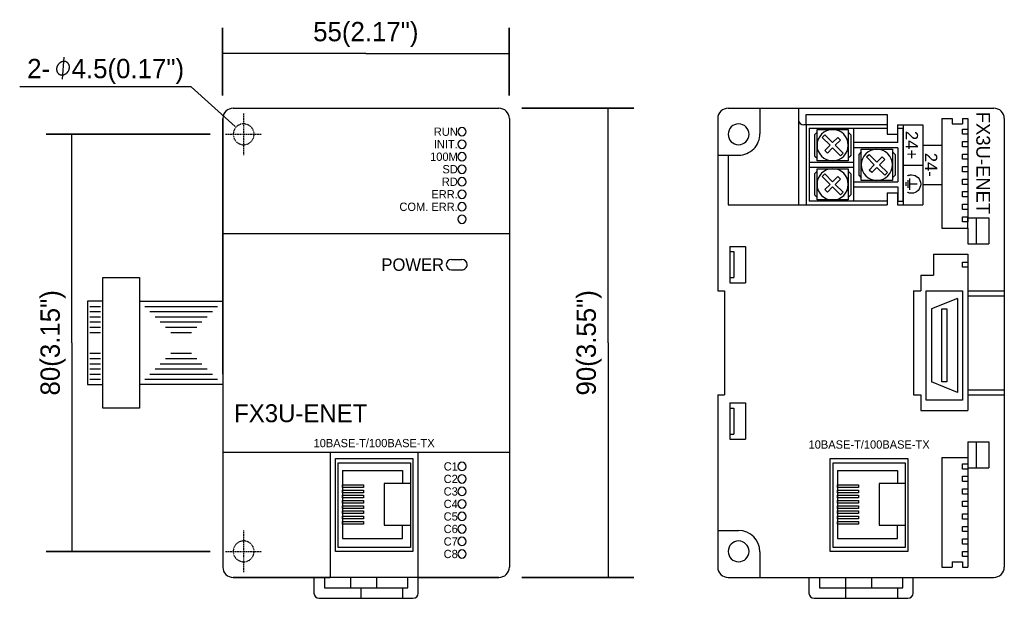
# Model space of a CAD drawing. Extents: x 18 to 322, y 63 to 277.
# Tile 3 of 3: x 133 to 322, y 166 to 277. Entities that reach past the tile are written whole.
import ezdxf
from ezdxf.enums import TextEntityAlignment as Align

# ---------------------------------------------------------------- set-up
doc = ezdxf.new("R2010")
doc.units = 0
doc.linetypes.add('HIDDEN2', pattern=[0.1875, 0.125, -0.0625])
doc.layers.get('0').update_dxf_attribs({"linetype": 'CONTINUOUS'})
for name, color, linetype in [('1', 7, 'CONTINUOUS'), ('寸法', 7, 'CONTINUOUS'), ('ﾄ_ﾀﾙｺﾈｸｼｮﾝ', 7, 'CONTINUOUS')]:
    doc.layers.add(name, color=color, linetype=linetype)
doc.styles.add('_寸法', font='txt')
doc.styles.add('_標準', font='txt')

msp = doc.modelspace()

# ---------------------------------------------------------------- linework, layer by layer
msp.add_line((141.522888, 270.282054), (141.228042, 266.072156))
at = {"color": 7, "linetype": 'CONTINUOUS'}
for p, q in [((174.05, 260.5), (225.05, 260.5)), ((174.05, 260.5), (213.05, 260.5)), ((215.05, 260.5), (225.05, 260.5)), ((269.05, 260.5), (320.05, 260.5)), ((275.15, 260.5), (275.15, 255.6)), ((282.55, 260.5), (282.55, 242)), ((284.05, 259.3), (299.55, 259.3)), ((284.05, 257.3), (284.05, 259.3)), ((299.55, 259.3), (299.55, 257.3)), ((172.05, 258.5), (172.05, 172.5)), ((172.05, 209.5), (172.05, 258.5)), ((227.05, 258.5), (227.05, 172.5)), ((267.05, 258.5), (267.05, 225.5)), ((299.55, 257.3), (283.55, 257.3)), ((284.05, 257.3), (284.05, 242)), ((299.55, 257.3), (299.55, 255.5)), ((301.55, 257.3), (302.65, 257.3)), ((301.55, 257.3), (301.55, 255.5)), ((302.65, 257.3), (302.65, 242)), ((310.05, 258.5), (310.05, 237.5)), ((310.05, 258.5), (312.05, 258.5)), ((312.05, 258.5), (312.05, 257.5)), ((312.05, 257.5), (314.05, 257.5)), ((314.05, 258.5), (314.05, 257.5)), ((314.05, 258.5), (315.05, 258.5)), ((315.05, 258.5), (315.05, 239.5)), ((322.05, 258.5), (322.05, 172.5)), ((299.55, 255.5), (301.55, 255.5)), ((301.55, 256.65), (302.6, 256.65)), ((267.05, 251.5), (271.05, 251.5)), ((268.05, 251.5), (268.35, 251.5)), ((269.05, 251.5), (269.05, 242)), ((299.55, 244.3), (299.55, 242)), ((299.55, 244.3), (301.55, 244.3)), ((301.55, 244.3), (301.55, 242)), ((269.05, 242), (299.55, 242)), ((301.55, 242.65), (302.6, 242.65)), ((301.55, 242), (302.65, 242)), ((315.05, 239.5), (319.05, 239.5)), ((319.05, 239.5), (319.05, 234.5)), ((172.05, 236.5), (227.05, 236.5)), ((310.05, 237.5), (315.05, 237.5)), ((315.05, 237.5), (315.05, 234.5)), ((315.05, 234.5), (319.05, 234.5)), ((269.35, 234), (269.35, 227)), ((269.35, 234), (272.35, 234)), ((269.35, 233), (270.15, 233)), ((270.15, 233), (270.15, 228)), ((272.35, 234), (272.35, 227)), ((308.45, 232.5), (308.45, 228.5)), ((308.45, 232.5), (315.05, 232.5)), ((315.05, 232.5), (315.05, 202.5)), ((215.95, 231.5), (217.95, 231.5)), ((215.95, 229.5), (217.95, 229.5)), ((269.35, 228), (270.15, 228)), ((269.35, 227), (272.35, 227)), ((306.05, 228.5), (308.45, 228.5)), ((306.05, 228.5), (306.05, 225.5)), ((267.05, 225.5), (268.35, 225.5)), ((267.05, 225.5), (267.0501, 225.5)), ((268.35, 225.5), (268.35, 205.5)), ((304.65, 225.5), (304.65, 205.5)), ((304.65, 225.5), (306.05, 225.5)), ((315.05, 225.5), (322.05, 225.5)), ((315.05, 224.5), (322.05, 224.5)), ((315.05, 206.5), (322.05, 206.5)), ((172.05, 205.5), (172.05, 172.5)), ((267.05, 205.5), (267.05, 172.5)), ((267.05, 205.5), (268.35, 205.5)), ((304.65, 205.5), (306.05, 205.5)), ((306.05, 205.5), (306.05, 202.5)), ((315.05, 205.5), (322.05, 205.5)), ((269.35, 204), (269.35, 197)), ((269.35, 204), (272.35, 204)), ((269.35, 203), (270.15, 203)), ((270.15, 203), (270.15, 198)), ((272.35, 204), (272.35, 197)), ((306.05, 202.5), (315.05, 202.5)), ((269.35, 198), (270.15, 198)), ((269.35, 197), (272.35, 197)), ((315.05, 196.5), (315.05, 193.5)), ((315.05, 196.5), (319.05, 196.5)), ((319.05, 196.5), (319.05, 191.5)), ((172.05, 194.5), (227.05, 194.5)), ((192.65, 194.5), (192.65, 170.5)), ((193.65, 175.5), (193.65, 193.3)), ((193.65, 193.3), (208.55, 193.3)), ((208.55, 193.3), (208.55, 175.5)), ((209.55, 170.5), (209.55, 194.5)), ((288.65, 175.5), (288.65, 193.3)), ((288.65, 193.3), (303.55, 193.3)), ((303.55, 193.3), (303.55, 175.5)), ((310.05, 193.5), (310.05, 172.5)), ((310.05, 193.5), (315.05, 193.5)), ((315.05, 191.5), (315.05, 172.5)), ((315.05, 191.5), (319.05, 191.5)), ((267.05, 179.5), (271.05, 179.5)), ((268.05, 179.5), (268.35, 179.5)), ((208.55, 175.5), (193.65, 175.5)), ((275.15, 175.4), (275.15, 170.5)), ((303.55, 175.5), (288.65, 175.5)), ((310.05, 172.5), (312.05, 172.5)), ((312.05, 173.5), (314.05, 173.5)), ((312.05, 173.5), (312.05, 172.5)), ((314.05, 173.5), (314.05, 172.5)), ((314.05, 172.5), (315.05, 172.5)), ((174.05, 170.5), (192.65, 170.5)), ((213.05, 170.5), (174.05, 170.5)), ((225.05, 170.5), (209.45, 170.5)), ((209.55, 170.5), (225.05, 170.5)), ((215.05, 170.5), (225.05, 170.5)), ((269.05, 170.5), (320.05, 170.5))]:
    msp.add_line(p, q, dxfattribs=at)
at = {"color": 7, "linetype": 'HIDDEN2'}
for p, q in [((176.05, 259.5), (176.05, 251.5)), ((172.55, 255.5), (179.55, 255.5)), ((176.05, 179.5), (176.05, 171.5)), ((172.55, 175.5), (179.55, 175.5))]:
    msp.add_line(p, q, dxfattribs=at)
msp.add_polyline3d([(142.15, 269.306, 0), (142.102, 269.337, 0), (142.053, 269.365, 0), (142.002, 269.39, 0), (141.949, 269.413, 0), (141.895, 269.432, 0), (141.839, 269.448, 0), (141.783, 269.461, 0), (141.726, 269.471, 0), (141.667, 269.478, 0), (141.608, 269.482, 0), (141.549, 269.483, 0), (141.489, 269.48, 0), (141.428, 269.475, 0), (141.368, 269.466, 0), (141.308, 269.454, 0), (141.247, 269.439, 0), (141.188, 269.421, 0), (141.128, 269.4, 0), (141.069, 269.377, 0), (141.011, 269.35, 0), (140.954, 269.32, 0), (140.898, 269.288, 0), (140.843, 269.253, 0), (140.789, 269.215, 0), (140.737, 269.175, 0), (140.686, 269.132, 0), (140.637, 269.088, 0), (140.589, 269.041, 0), (140.544, 268.991, 0), (140.5, 268.94, 0), (140.459, 268.887, 0), (140.42, 268.833, 0), (140.383, 268.777, 0), (140.348, 268.719, 0), (140.316, 268.66, 0), (140.287, 268.6, 0), (140.26, 268.539, 0), (140.236, 268.477, 0), (140.215, 268.414, 0), (140.196, 268.351, 0), (140.18, 268.287, 0), (140.167, 268.223, 0), (140.157, 268.159, 0), (140.15, 268.095, 0), (140.146, 268.031, 0), (140.145, 267.968, 0), (140.147, 267.905, 0), (140.152, 267.842, 0), (140.16, 267.781, 0), (140.17, 267.72, 0), (140.184, 267.661, 0), (140.2, 267.602, 0), (140.22, 267.546, 0), (140.242, 267.49, 0), (140.266, 267.437, 0), (140.294, 267.385, 0), (140.324, 267.335, 0), (140.357, 267.287, 0), (140.392, 267.241, 0), (140.429, 267.197, 0), (140.469, 267.156, 0), (140.511, 267.117, 0), (140.555, 267.081, 0), (140.601, 267.048, 0), (140.649, 267.017, 0), (140.698, 266.989, 0), (140.749, 266.964, 0), (140.802, 266.942, 0), (140.856, 266.922, 0), (140.911, 266.906, 0), (140.968, 266.893, 0), (141.025, 266.883, 0), (141.084, 266.876, 0), (141.143, 266.872, 0), (141.202, 266.871, 0), (141.262, 266.874, 0), (141.323, 266.879, 0), (141.383, 266.888, 0), (141.443, 266.9, 0), (141.503, 266.915, 0), (141.563, 266.933, 0), (141.623, 266.954, 0), (141.682, 266.978, 0), (141.74, 267.004, 0), (141.797, 267.034, 0), (141.853, 267.066, 0), (141.908, 267.101, 0), (141.962, 267.139, 0), (142.014, 267.179, 0), (142.065, 267.222, 0), (142.114, 267.267, 0), (142.162, 267.314, 0), (142.207, 267.363, 0), (142.251, 267.414, 0), (142.292, 267.467, 0), (142.331, 267.521, 0), (142.368, 267.578, 0), (142.403, 267.635, 0), (142.435, 267.694, 0), (142.464, 267.754, 0), (142.491, 267.815, 0), (142.515, 267.877, 0), (142.536, 267.94, 0), (142.555, 268.003, 0), (142.571, 268.067, 0), (142.584, 268.131, 0), (142.594, 268.195, 0), (142.601, 268.259, 0), (142.605, 268.323, 0), (142.606, 268.387, 0), (142.604, 268.45, 0), (142.599, 268.512, 0), (142.591, 268.574, 0), (142.581, 268.634, 0), (142.567, 268.694, 0), (142.551, 268.752, 0), (142.531, 268.809, 0), (142.509, 268.864, 0), (142.485, 268.918, 0), (142.457, 268.97, 0), (142.427, 269.02, 0), (142.394, 269.067, 0), (142.359, 269.113, 0), (142.322, 269.157, 0), (142.282, 269.198, 0), (142.24, 269.237, 0), (142.196, 269.273, 0), (142.15, 269.306, 0)])
at = {"color": 7, "linetype": 'CONTINUOUS'}
for centre, radius, start, end in [((174.049992, 258.500008), 1.999992, 89.99976158, 180.00023842), ((174.049992, 258.500008), 1.999992, 89.99976158, 180.00023842), ((225.050008, 258.500008), 1.999992, 359.99976158, 90.00023842), ((269.049992, 258.500008), 1.999992, 89.99976158, 180.00023842), ((320.050008, 258.500008), 1.999992, 359.99976158, 90.00023842), ((271.05, 255.5), 2, 0, 180), ((283.550006, 258.300006), 1.000006, 180.00034844, 269.99965156), ((217.95, 256), 0.8, 0, 180), ((217.95, 256), 0.8, 180, 0), ((271.05, 255.5), 2, 180, 0), ((271.049994, 255.600006), 4.099906, 269.90008252, 359.99991632), ((217.95, 253.6), 0.8, 0, 180), ((217.95, 253.6), 0.8, 180, 0), ((217.95, 251.2), 0.8, 0, 180), ((217.95, 251.2), 0.8, 180, 0), ((217.95, 248.8), 0.8, 0, 180), ((217.95, 248.8), 0.8, 180, 0), ((217.95, 246.4), 0.8, 0, 180), ((217.95, 246.4), 0.8, 180, 0), ((217.95, 244), 0.8, 0, 180), ((217.95, 244), 0.8, 180, 0), ((217.95, 241.6), 0.8, 0, 180), ((217.95, 241.6), 0.8, 180, 0), ((217.95, 239.2), 0.8, 0, 180), ((217.95, 239.2), 0.8, 180, 0), ((215.95, 230.5), 1, 90, 270), ((217.949994, 230.499994), 1.000006, 0.00034844, 89.99965156), ((217.949997, 230.500003), 1.000003, 269.90020525, 359.9998435), ((217.95, 191.8), 0.8, 0, 180), ((217.95, 191.8), 0.8, 180, 0), ((217.95, 189.4), 0.8, 0, 180), ((217.95, 189.4), 0.8, 180, 0), ((217.95, 187), 0.8, 0, 180), ((217.95, 187), 0.8, 180, 0), ((217.95, 184.6), 0.8, 0, 180), ((217.95, 184.6), 0.8, 180, 0), ((217.95, 182.2), 0.8, 0, 180), ((217.95, 182.2), 0.8, 180, 0), ((217.95, 179.8), 0.8, 0, 180), ((217.95, 179.8), 0.8, 180, 0), ((217.95, 177.4), 0.8, 0, 180), ((271.049996, 175.399996), 4.099904, 0.00005501, 89.99994499), ((217.95, 177.4), 0.8, 180, 0), ((217.95, 175), 0.8, 0, 180), ((271.05, 175.5), 2, 0, 180), ((217.95, 175), 0.8, 180, 0), ((271.05, 175.5), 2, 180, 0), ((174.049992, 172.499992), 1.999992, 179.99976158, 270.00023842), ((174.049992, 172.499992), 1.999992, 179.99976158, 270.00023842), ((225.05, 172.5), 2, 269.89998108, 0.00001043), ((269.049992, 172.499992), 1.999992, 179.99976158, 270.00023842), ((320.049997, 172.500003), 1.999903, 269.90009065, 359.99992445)]:
    msp.add_arc(centre, radius, start, end, dxfattribs=at)
at = {"color": 7, "linetype": 'HIDDEN2'}
for centre, start, end in [((176.05, 255.5), 0, 180), ((176.05, 255.5), 180, 0), ((176.05, 175.5), 0, 180), ((176.05, 175.5), 180, 0)]:
    msp.add_arc(centre, 2, start, end, dxfattribs=at)
at = {"layer": '1', "color": 7, "linetype": 'CONTINUOUS'}
for p, q in [((284.6, 256.65), (299.55, 256.65)), ((284.6, 256.65), (284.6, 242.65)), ((286.1, 255.9), (285.6, 255.4)), ((285.6, 255.4), (285.6, 251.4)), ((286.1, 250.4), (286.1, 256.4)), ((286.1, 256.4), (292.1, 256.4)), ((287.1, 254.9), (287.6, 255.4)), ((287.6, 255.4), (289.1, 253.9)), ((292.1, 256.4), (292.1, 250.4)), ((292.1, 255.9), (292.6, 255.4)), ((292.6, 255.4), (292.6, 251.4)), ((293.1, 256.65), (293.1, 242.65)), ((301.6, 253.9), (301.6, 256.65)), ((302.6, 256.65), (302.6, 242.65)), ((314.05, 255.5), (314.05, 256.5)), ((314.05, 256.5), (315.05, 256.5)), ((315.05, 255.5), (314.05, 255.5)), ((315.05, 256.5), (315.05, 255.5)), ((287.1, 254.9), (288.6, 253.4)), ((287.6, 252.4), (288.6, 253.4)), ((290.1, 254.9), (289.1, 253.9)), ((289.6, 253.4), (290.6, 254.4)), ((291.1, 251.9), (289.6, 253.4)), ((290.1, 254.9), (290.6, 254.4)), ((301.6, 253.9), (293.1, 253.9)), ((314.05, 253.1), (314.05, 254.1)), ((314.05, 254.1), (315.05, 254.1)), ((315.05, 254.1), (315.05, 253.1)), ((285.6, 251.4), (286.1, 250.9)), ((288.1, 251.9), (287.6, 252.4)), ((288.1, 251.9), (289.1, 252.9)), ((289.1, 252.9), (290.6, 251.4)), ((290.6, 251.4), (291.1, 251.9)), ((292.6, 251.4), (292.1, 250.9)), ((301.6, 252.9), (293.1, 252.9)), ((294.6, 252.15), (294.1, 251.65)), ((294.1, 251.65), (294.1, 247.65)), ((294.6, 246.65), (294.6, 252.65)), ((294.6, 252.65), (300.6, 252.65)), ((295.6, 251.15), (296.1, 251.65)), ((296.1, 251.65), (297.6, 250.15)), ((300.6, 252.65), (300.6, 246.65)), ((300.6, 252.15), (301.1, 251.65)), ((301.1, 251.65), (301.1, 247.65)), ((301.6, 252.9), (301.6, 246.4)), ((315.05, 253.1), (314.05, 253.1)), ((314.05, 250.7), (314.05, 251.7)), ((314.05, 251.7), (315.05, 251.7)), ((315.05, 251.7), (315.05, 250.7)), ((284.6, 250.15), (293.1, 250.15)), ((292.1, 250.4), (286.1, 250.4)), ((295.6, 251.15), (297.1, 249.65)), ((296.1, 248.65), (297.1, 249.65)), ((298.6, 251.15), (297.6, 250.15)), ((298.1, 249.65), (299.1, 250.65)), ((299.6, 248.15), (298.1, 249.65)), ((298.6, 251.15), (299.1, 250.65)), ((315.05, 250.7), (314.05, 250.7)), ((293.1, 249.15), (284.6, 249.15)), ((286.1, 248.4), (285.6, 247.9)), ((285.6, 247.9), (285.6, 243.9)), ((286.1, 242.9), (286.1, 248.9)), ((286.1, 248.9), (292.1, 248.9)), ((287.1, 247.4), (287.6, 247.9)), ((287.6, 247.9), (289.1, 246.4)), ((292.1, 248.9), (292.1, 242.9)), ((292.1, 248.4), (292.6, 247.9)), ((292.6, 247.9), (292.6, 243.9)), ((294.1, 247.65), (294.6, 247.15)), ((296.6, 248.15), (296.1, 248.65)), ((296.6, 248.15), (297.6, 249.15)), ((297.6, 249.15), (299.1, 247.65)), ((299.1, 247.65), (299.6, 248.15)), ((301.1, 247.65), (300.6, 247.15)), ((314.05, 248.3), (314.05, 249.3)), ((314.05, 249.3), (315.05, 249.3)), ((315.05, 248.3), (314.05, 248.3)), ((315.05, 249.3), (315.05, 248.3)), ((287.1, 247.4), (288.6, 245.9)), ((287.6, 244.9), (288.6, 245.9)), ((290.1, 247.4), (289.1, 246.4)), ((289.6, 245.9), (290.6, 246.9)), ((291.1, 244.4), (289.6, 245.9)), ((290.1, 247.4), (290.6, 246.9)), ((293.1, 246.4), (301.6, 246.4)), ((300.6, 246.65), (294.6, 246.65)), ((314.05, 245.9), (314.05, 246.9)), ((314.05, 246.9), (315.05, 246.9)), ((315.05, 245.9), (314.05, 245.9)), ((315.05, 246.9), (315.05, 245.9)), ((285.6, 243.9), (286.1, 243.4)), ((288.1, 244.4), (287.6, 244.9)), ((288.1, 244.4), (289.1, 245.4)), ((289.1, 245.4), (290.6, 243.9)), ((290.6, 243.9), (291.1, 244.4)), ((292.6, 243.9), (292.1, 243.4)), ((293.1, 245.4), (301.6, 245.4)), ((301.6, 245.4), (301.6, 242.65)), ((314.05, 243.5), (314.05, 244.5)), ((314.05, 244.5), (315.05, 244.5)), ((315.05, 244.5), (315.05, 243.5)), ((299.55, 242.65), (284.6, 242.65)), ((292.1, 242.9), (286.1, 242.9)), ((315.05, 243.5), (314.05, 243.5)), ((314.05, 241.1), (314.05, 242.1)), ((314.05, 242.1), (315.05, 242.1)), ((315.05, 242.1), (315.05, 241.1)), ((315.05, 241.1), (314.05, 241.1)), ((314.05, 238.7), (314.05, 239.7)), ((314.05, 239.7), (315.05, 239.7)), ((315.05, 238.7), (314.05, 238.7)), ((315.05, 239.7), (315.05, 238.7)), ((315.05, 237.5), (315.05, 239.5)), ((316.65, 239.5), (316.65, 234.5)), ((314.05, 230), (314.05, 231)), ((314.05, 231), (315.05, 231)), ((315.05, 231), (315.05, 230)), ((315.05, 230), (314.05, 230)), ((149.05, 203), (149.05, 228)), ((149.05, 228), (156.05, 228)), ((156.05, 228), (156.05, 203)), ((307.05, 204.5), (307.05, 225.5)), ((307.05, 225.5), (314.05, 225.5)), ((314.05, 225.5), (314.05, 204.5)), ((146.05, 223.5), (146.05, 207.5)), ((149.05, 223.5), (146.05, 223.5)), ((156.05, 223.5), (172.05, 223.5)), ((313.05, 224), (308.05, 222)), ((313.05, 224), (313.05, 206)), ((146.55, 222.5), (148.55, 222.5)), ((146.55, 221.5), (148.55, 221.5)), ((157.05, 222.5), (171.05, 222.5)), ((158.05, 221.5), (170.05, 221.5)), ((308.05, 222), (308.05, 208)), ((310.05, 208), (310.05, 222)), ((310.05, 222), (311.05, 222)), ((311.05, 222), (311.05, 208)), ((146.55, 220.5), (148.55, 220.5)), ((146.55, 219.5), (148.55, 219.5)), ((159.05, 220.5), (169.05, 220.5)), ((160.05, 219.5), (168.05, 219.5)), ((146.55, 218.5), (148.55, 218.5)), ((146.55, 217.5), (148.55, 217.5)), ((161.05, 218.5), (167.05, 218.5)), ((162.05, 217.5), (166.05, 217.5)), ((146.55, 213.5), (148.55, 213.5)), ((146.55, 212.5), (148.55, 212.5)), ((161.05, 212.5), (167.05, 212.5)), ((162.05, 213.5), (166.05, 213.5)), ((146.55, 211.5), (148.55, 211.5)), ((146.55, 210.5), (148.55, 210.5)), ((159.05, 210.5), (169.05, 210.5)), ((160.05, 211.5), (168.05, 211.5)), ((146.55, 209.5), (148.55, 209.5)), ((146.55, 208.5), (148.55, 208.5)), ((157.05, 208.5), (171.05, 208.5)), ((158.05, 209.5), (170.05, 209.5)), ((313.05, 206), (308.05, 208)), ((311.05, 208), (310.05, 208)), ((146.05, 207.5), (149.05, 207.5)), ((172.05, 207.5), (156.05, 207.5)), ((314.05, 204.5), (307.05, 204.5)), ((156.05, 203), (149.05, 203)), ((316.65, 196.5), (316.65, 191.5)), ((315.05, 193.5), (315.05, 192.3)), ((194.2, 176.25), (194.2, 192.5)), ((194.2, 192.5), (208.05, 192.5)), ((195.05, 191), (195.05, 178)), ((195.05, 191), (206.55, 191)), ((206.55, 191), (206.55, 188.5)), ((208.05, 192.5), (208.05, 176.25)), ((289.2, 176.25), (289.2, 192.5)), ((289.2, 192.5), (303.05, 192.5)), ((290.05, 191), (290.05, 178)), ((290.05, 191), (301.55, 191)), ((301.55, 191), (301.55, 188.5)), ((303.05, 192.5), (303.05, 176.25)), ((314.05, 191.3), (314.05, 192.3)), ((314.05, 192.3), (315.05, 192.3)), ((315.05, 191.3), (314.05, 191.3)), ((315.05, 192.3), (315.05, 191.3)), ((314.05, 188.9), (314.05, 189.9)), ((314.05, 189.9), (315.05, 189.9)), ((315.05, 189.9), (315.05, 188.9)), ((195.05, 187.75), (195.05, 188.25)), ((195.05, 188.25), (199.05, 188.25)), ((199.05, 187.75), (195.05, 187.75)), ((195.05, 186.75), (195.05, 187.25)), ((195.05, 187.25), (199.05, 187.25)), ((199.05, 188.25), (199.05, 187.75)), ((199.05, 187.25), (199.05, 186.75)), ((203.05, 188.5), (203.05, 180.5)), ((208.05, 188.5), (203.05, 188.5)), ((290.05, 187.75), (290.05, 188.25)), ((290.05, 188.25), (294.05, 188.25)), ((294.05, 187.75), (290.05, 187.75)), ((290.05, 186.75), (290.05, 187.25)), ((290.05, 187.25), (294.05, 187.25)), ((294.05, 188.25), (294.05, 187.75)), ((294.05, 187.25), (294.05, 186.75)), ((298.05, 188.5), (298.05, 180.5)), ((303.05, 188.5), (298.05, 188.5)), ((315.05, 188.9), (314.05, 188.9)), ((314.05, 186.5), (314.05, 187.5)), ((314.05, 187.5), (315.05, 187.5)), ((315.05, 187.5), (315.05, 186.5)), ((199.05, 186.75), (195.05, 186.75)), ((195.05, 185.75), (195.05, 186.25)), ((195.05, 186.25), (199.05, 186.25)), ((199.05, 185.75), (195.05, 185.75)), ((195.05, 184.75), (195.05, 185.25)), ((195.05, 185.25), (199.05, 185.25)), ((199.05, 186.25), (199.05, 185.75)), ((199.05, 185.25), (199.05, 184.75)), ((294.05, 186.75), (290.05, 186.75)), ((290.05, 185.75), (290.05, 186.25)), ((290.05, 186.25), (294.05, 186.25)), ((294.05, 185.75), (290.05, 185.75)), ((290.05, 184.75), (290.05, 185.25)), ((290.05, 185.25), (294.05, 185.25)), ((294.05, 186.25), (294.05, 185.75)), ((294.05, 185.25), (294.05, 184.75)), ((315.05, 186.5), (314.05, 186.5)), ((199.05, 184.75), (195.05, 184.75)), ((195.05, 183.75), (195.05, 184.25)), ((195.05, 184.25), (199.05, 184.25)), ((199.05, 183.75), (195.05, 183.75)), ((199.05, 184.25), (199.05, 183.75)), ((294.05, 184.75), (290.05, 184.75)), ((290.05, 183.75), (290.05, 184.25)), ((290.05, 184.25), (294.05, 184.25)), ((294.05, 183.75), (290.05, 183.75)), ((294.05, 184.25), (294.05, 183.75)), ((314.05, 184.1), (314.05, 185.1)), ((314.05, 185.1), (315.05, 185.1)), ((315.05, 184.1), (314.05, 184.1)), ((315.05, 185.1), (315.05, 184.1)), ((195.05, 182.75), (195.05, 183.25)), ((195.05, 183.25), (199.05, 183.25)), ((199.05, 182.75), (195.05, 182.75)), ((195.05, 181.75), (195.05, 182.25)), ((195.05, 182.25), (199.05, 182.25)), ((199.05, 181.75), (195.05, 181.75)), ((199.05, 183.25), (199.05, 182.75)), ((199.05, 182.25), (199.05, 181.75)), ((290.05, 182.75), (290.05, 183.25)), ((290.05, 183.25), (294.05, 183.25)), ((294.05, 182.75), (290.05, 182.75)), ((290.05, 181.75), (290.05, 182.25)), ((290.05, 182.25), (294.05, 182.25)), ((294.05, 181.75), (290.05, 181.75)), ((294.05, 183.25), (294.05, 182.75)), ((294.05, 182.25), (294.05, 181.75)), ((314.05, 181.7), (314.05, 182.7)), ((314.05, 182.7), (315.05, 182.7)), ((315.05, 181.7), (314.05, 181.7)), ((315.05, 182.7), (315.05, 181.7)), ((195.05, 180.75), (195.05, 181.25)), ((195.05, 181.25), (199.05, 181.25)), ((199.05, 180.75), (195.05, 180.75)), ((199.05, 181.25), (199.05, 180.75)), ((203.05, 180.5), (208.05, 180.5)), ((206.55, 178), (206.55, 180.5)), ((290.05, 180.75), (290.05, 181.25)), ((290.05, 181.25), (294.05, 181.25)), ((294.05, 180.75), (290.05, 180.75)), ((294.05, 181.25), (294.05, 180.75)), ((298.05, 180.5), (303.05, 180.5)), ((301.55, 178), (301.55, 180.5)), ((314.05, 179.3), (314.05, 180.3)), ((314.05, 180.3), (315.05, 180.3)), ((315.05, 180.3), (315.05, 179.3)), ((195.05, 178), (206.55, 178)), ((290.05, 178), (301.55, 178)), ((315.05, 179.3), (314.05, 179.3)), ((314.05, 176.9), (314.05, 177.9)), ((314.05, 177.9), (315.05, 177.9)), ((315.05, 177.9), (315.05, 176.9)), ((208.05, 176.25), (194.2, 176.25)), ((303.05, 176.25), (289.2, 176.25)), ((315.05, 176.9), (314.05, 176.9)), ((314.05, 174.5), (314.05, 175.5)), ((314.05, 175.5), (315.05, 175.5)), ((315.05, 174.5), (314.05, 174.5)), ((315.05, 175.5), (315.05, 174.5)), ((189.55, 170.5), (189.55, 167.5)), ((191.55, 170.5), (191.55, 168.5)), ((196.55, 170.5), (196.55, 168.5)), ((201.55, 170.5), (201.55, 168.5)), ((207.55, 168.5), (207.55, 170.5)), ((209.55, 167.5), (209.55, 170.5)), ((284.55, 170.5), (284.55, 167.5)), ((286.55, 170.5), (286.55, 168.5)), ((291.55, 170.5), (291.55, 168.5)), ((296.55, 170.5), (296.55, 168.5)), ((302.55, 168.5), (302.55, 170.5)), ((304.55, 167.5), (304.55, 170.5)), ((191.55, 168.5), (207.55, 168.5)), ((198.55, 168.5), (198.55, 166.5)), ((206.55, 168.5), (206.55, 166.5)), ((286.55, 168.5), (302.55, 168.5)), ((291.55, 168.5), (291.55, 166.5)), ((301.55, 168.5), (301.55, 166.5)), ((190.55, 166.5), (208.55, 166.5)), ((285.55, 166.5), (303.55, 166.5))]:
    msp.add_line(p, q, dxfattribs=at)
for centre, radius, start, end in [((289.1, 253.4), 3, 0, 180), ((289.1, 253.4), 3, 180, 0), ((297.6, 249.65), 3, 0, 180), ((297.6, 249.65), 3, 180, 0), ((289.1, 245.9), 3, 0, 180), ((289.1, 245.9), 3, 180, 0), ((190.550006, 167.500006), 1.000006, 180.00034844, 269.99965156), ((208.549994, 167.500006), 1.000006, 270.00034844, 359.99965156), ((285.550006, 167.500006), 1.000006, 180.00034844, 269.99965156), ((303.549994, 167.500006), 1.000006, 270.00034844, 359.99965156)]:
    msp.add_arc(centre, radius, start, end, dxfattribs=at)
at = {"layer": '寸法', "color": 7, "linetype": 'CONTINUOUS'}
for p, q in [((172, 275.938889), (172, 262.969444)), ((172, 262.969444), (172, 275.938889)), ((227, 275.938889), (227, 262.969444)), ((227, 262.969444), (227, 275.938889)), ((199.5, 271), (172, 271)), ((199.5, 271), (227, 271)), ((250.938889, 260.5), (229.469444, 260.5)), ((229.469444, 260.5), (250.938889, 260.5)), ((246, 215.5), (246, 260.5)), ((138.161111, 255.5), (169.630556, 255.5)), ((169.630556, 255.5), (138.161111, 255.5)), ((143.1, 215.5), (143.1, 255.5)), ((143.1, 215.5), (143.1, 175.5)), ((246, 215.5), (246, 170.5)), ((138.161111, 175.5), (169.630556, 175.5)), ((169.630556, 175.5), (138.161111, 175.5)), ((250.938889, 170.5), (229.469444, 170.5)), ((229.469444, 170.5), (250.938889, 170.5))]:
    msp.add_line(p, q, dxfattribs=at)
at = {"layer": 'ﾄ_ﾀﾙｺﾈｸｼｮﾝ', "color": 7, "linetype": 'CONTINUOUS'}
for p, q in [((166, 264.6), (133.060827, 264.6)), ((166, 264.6), (174.4, 257)), ((302.7, 257.3), (306.4, 257.3)), ((306.4, 257.3), (306.4, 242)), ((306.4, 253.4), (310, 253.4)), ((302.8, 249.6), (306.3, 249.6)), ((306.5, 245.9), (310, 245.9)), ((302.7, 242), (306.4, 242))]:
    msp.add_line(p, q, dxfattribs=at)
msp.add_lwpolyline([(303.513852, 247.563612, -0.287816), (303.569513, 247.619577, -0.063192), (303.728022, 247.667022, -0.028693), (303.965246, 247.698724, -0.020666), (304.245072, 247.709856, -0.414214), (306, 245.954928, -0.414214), (304.245072, 244.2, -0.024776), (303.965246, 244.213359, -0.034128), (303.728022, 244.251401, -0.072526), (303.569513, 244.308335, -0.267535), (303.513852, 244.375493, -0.267535)], format="xyb", dxfattribs=at)
for points in [[(303.148242, 246.320538), (303.148242, 245.589318)], [(303.513852, 246.686148), (303.513852, 245.223708)], [(303.879462, 247.051758), (303.879462, 244.858098)], [(305.341902, 245.954928), (303.879462, 245.954928)]]:
    msp.add_lwpolyline(points, dxfattribs=at)

# ---------------------------------------------------------------- texts
at = {"layer": '寸法', "color": 7, "style": '_寸法'}
msp.add_text('55(2.17")', height=3.704167, dxfattribs=at).set_placement((199.5, 275.198056), align=Align.MIDDLE_CENTER)
for s, p in [('80(3.15")', (138.901945, 215.5)), ('90(3.55")', (241.801945, 215.5))]:
    msp.add_text(s, height=3.704167, rotation=90, dxfattribs=at).set_placement(p, align=Align.MIDDLE_CENTER)
at = {"layer": 'ﾄ_ﾀﾙｺﾈｸｼｮﾝ', "color": 7, "style": '_標準'}
for s, height, p in [('2-   4.5(0.17")', 3.704167, (149.558226, 268.110276)), ('POWER', 2.38125, (208.5, 230.5)), ('FX3U-ENET', 3.439583, (187, 202)), ('10BASE-T/100BASE-TX', 1.5875, (201.090909, 196.272727)), ('10BASE-T/100BASE-TX', 1.5875, (296.1, 196))]:
    msp.add_text(s, height=height, dxfattribs=at).set_placement(p, align=Align.MIDDLE_CENTER)
for s, height, p in [('FX3U-ENET', 2.645833, (318, 250)), ('24+', 2.38125, (304.3, 253.45)), ('24-', 2.38125, (308, 249.65))]:
    msp.add_text(s, height=height, rotation=270, dxfattribs=at).set_placement(p, align=Align.MIDDLE_CENTER)
for s, p in [('RUN', (217.15, 256)), ('INIT.', (217.15, 253.6)), ('100M', (217.15, 251.2)), ('SD', (217.15, 248.8)), ('RD', (217.15, 246.4)), ('ERR.', (217.15, 244)), ('COM. ERR.', (217.15, 241.6)), ('C1', (217.1625, 191.8)), ('C2', (217.15, 189.4)), ('C3', (217.15, 187)), ('C4', (217.15, 184.6)), ('C5', (217.15, 182.2)), ('C6', (217.15, 179.8)), ('C7', (217.15, 177.4)), ('C8', (217.15, 175))]:
    msp.add_text(s, height=1.5875, dxfattribs=at).set_placement(p, align=Align.MIDDLE_RIGHT)

doc.saveas('drawing.dxf')
